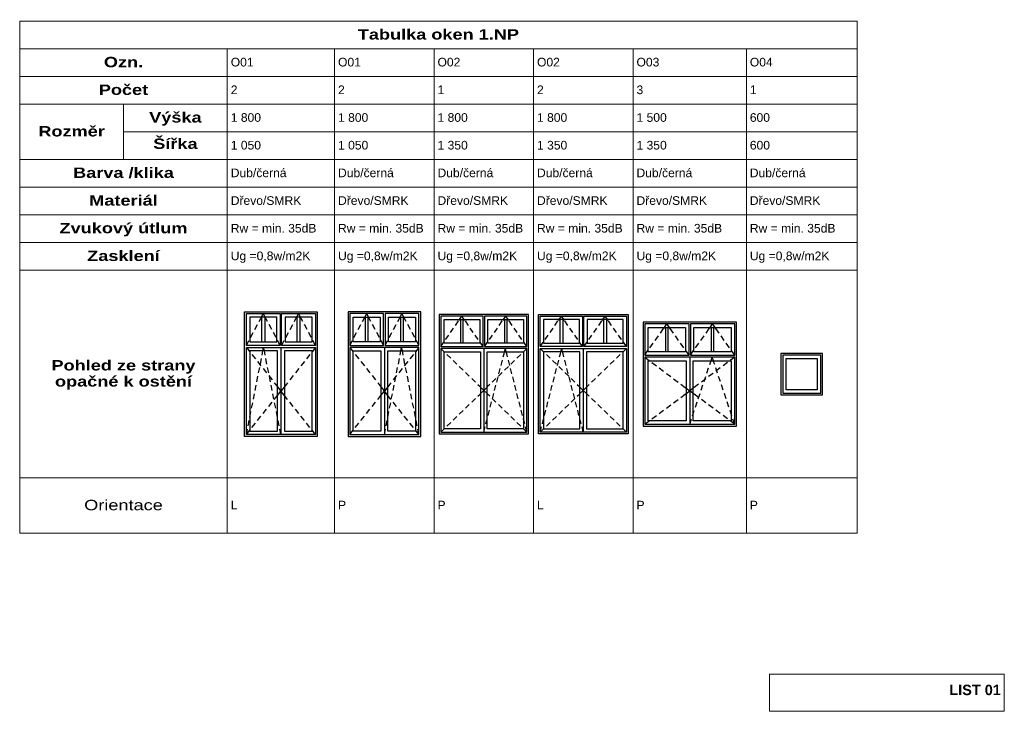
# Paper-space layout 'x TABULKA oken 1.NP' of a CAD drawing. Header units: millimetres. Extents: x 9 to 294, y 4 to 204.
import ezdxf
from ezdxf.xclip import XClip

# ---------------------------------------------------------------- set-up
doc = ezdxf.new("R2010")
doc.units = ezdxf.units.MM
doc.header["$MEASUREMENT"] = 0
doc.header["$XCLIPFRAME"] = 0
for name, color, linetype in [('1_POHLED ZÁPADNÍ_1_0', 7, 'Continuous'), ('Interiér - schodiště', 7, 'Continuous'), ('TZB - kanalizace', 7, 'Continuous')]:
    doc.layers.add(name, color=color, linetype=linetype)
doc.styles.add('GENEROVANÝ_STYL_1', font='txt')
doc.styles.add('GENEROVANÝ_STYL_2', font='txt')

# ---------------------------------------------------------------- blocks, each defined once
blk = doc.blocks.new('Kresba_1_1', base_point=(9.03, 203.71))
at = {"layer": '1_POHLED ZÁPADNÍ_1_0', "color": 7, "linetype": 'Continuous', "lineweight": 13}
for p, q in [((9.03, 203.71), (251.03, 203.71)), ((9.03, 195.71), (9.03, 203.71)), ((251.03, 195.71), (251.03, 203.71)), ((9.03, 195.71), (251.03, 195.71)), ((9.03, 187.71), (9.03, 195.71)), ((69.03, 187.71), (69.03, 195.71)), ((100.03, 187.71), (100.03, 195.71)), ((128.78, 187.71), (128.78, 195.71)), ((157.53, 187.71), (157.53, 195.71)), ((186.28, 187.71), (186.28, 195.71)), ((219.03, 187.71), (219.03, 195.71)), ((251.03, 187.71), (251.03, 195.71)), ((9.03, 187.71), (69.03, 187.71)), ((9.03, 179.71), (9.03, 187.71)), ((69.03, 187.71), (100.03, 187.71)), ((69.03, 179.71), (69.03, 187.71)), ((100.03, 187.71), (128.78, 187.71)), ((100.03, 179.71), (100.03, 187.71)), ((128.78, 187.71), (157.53, 187.71)), ((128.78, 179.71), (128.78, 187.71)), ((157.53, 187.71), (186.28, 187.71)), ((157.53, 179.71), (157.53, 187.71)), ((186.28, 187.71), (219.03, 187.71)), ((186.28, 179.71), (186.28, 187.71)), ((219.03, 187.71), (251.03, 187.71)), ((219.03, 179.71), (219.03, 187.71)), ((251.03, 179.71), (251.03, 187.71)), ((9.03, 179.71), (69.03, 179.71)), ((9.03, 163.71), (9.03, 179.71)), ((39.03, 163.71), (39.03, 179.71)), ((69.03, 179.71), (100.03, 179.71)), ((69.03, 171.71), (69.03, 179.71)), ((100.03, 179.71), (128.78, 179.71)), ((100.03, 171.71), (100.03, 179.71)), ((128.78, 179.71), (157.53, 179.71)), ((128.78, 171.71), (128.78, 179.71)), ((157.53, 179.71), (186.28, 179.71)), ((157.53, 171.71), (157.53, 179.71)), ((186.28, 179.71), (219.03, 179.71)), ((186.28, 171.71), (186.28, 179.71)), ((219.03, 179.71), (251.03, 179.71)), ((219.03, 171.71), (219.03, 179.71)), ((251.03, 171.71), (251.03, 179.71)), ((39.03, 171.71), (69.03, 171.71)), ((69.03, 171.71), (100.03, 171.71)), ((69.03, 163.71), (69.03, 171.71)), ((100.03, 171.71), (128.78, 171.71)), ((100.03, 163.71), (100.03, 171.71)), ((128.78, 171.71), (157.53, 171.71)), ((128.78, 163.71), (128.78, 171.71)), ((157.53, 171.71), (186.28, 171.71)), ((157.53, 163.71), (157.53, 171.71)), ((186.28, 171.71), (219.03, 171.71)), ((186.28, 163.71), (186.28, 171.71)), ((219.03, 171.71), (251.03, 171.71)), ((219.03, 163.71), (219.03, 171.71)), ((251.03, 163.71), (251.03, 171.71)), ((9.03, 163.71), (69.03, 163.71)), ((9.03, 155.71), (9.03, 163.71)), ((69.03, 163.71), (100.03, 163.71)), ((69.03, 155.71), (69.03, 163.71)), ((100.03, 163.71), (128.78, 163.71)), ((100.03, 155.71), (100.03, 163.71)), ((128.78, 163.71), (157.53, 163.71)), ((128.78, 155.71), (128.78, 163.71)), ((157.53, 163.71), (186.28, 163.71)), ((157.53, 155.71), (157.53, 163.71)), ((186.28, 163.71), (219.03, 163.71)), ((186.28, 155.71), (186.28, 163.71)), ((219.03, 163.71), (251.03, 163.71)), ((219.03, 155.71), (219.03, 163.71)), ((251.03, 155.71), (251.03, 163.71)), ((9.03, 155.71), (69.03, 155.71)), ((9.03, 147.71), (9.03, 155.71)), ((69.03, 155.71), (100.03, 155.71)), ((69.03, 147.71), (69.03, 155.71)), ((100.03, 155.71), (128.78, 155.71)), ((100.03, 147.71), (100.03, 155.71)), ((128.78, 155.71), (157.53, 155.71)), ((128.78, 147.71), (128.78, 155.71)), ((157.53, 155.71), (186.28, 155.71)), ((157.53, 147.71), (157.53, 155.71)), ((186.28, 155.71), (219.03, 155.71)), ((186.28, 147.71), (186.28, 155.71)), ((219.03, 155.71), (251.03, 155.71)), ((219.03, 147.71), (219.03, 155.71)), ((251.03, 147.71), (251.03, 155.71)), ((9.03, 147.71), (69.03, 147.71)), ((9.03, 139.71), (9.03, 147.71)), ((69.03, 147.71), (100.03, 147.71)), ((69.03, 139.71), (69.03, 147.71)), ((100.03, 147.71), (128.78, 147.71)), ((100.03, 139.71), (100.03, 147.71)), ((128.78, 147.71), (157.53, 147.71)), ((128.78, 139.71), (128.78, 147.71)), ((157.53, 147.71), (186.28, 147.71)), ((157.53, 139.71), (157.53, 147.71)), ((186.28, 147.71), (219.03, 147.71)), ((186.28, 139.71), (186.28, 147.71)), ((219.03, 147.71), (251.03, 147.71)), ((219.03, 139.71), (219.03, 147.71)), ((251.03, 139.71), (251.03, 147.71)), ((9.03, 139.71), (69.03, 139.71)), ((9.03, 131.71), (9.03, 139.71)), ((69.03, 139.71), (100.03, 139.71)), ((69.03, 131.71), (69.03, 139.71)), ((100.03, 139.71), (128.78, 139.71)), ((100.03, 131.71), (100.03, 139.71)), ((128.78, 139.71), (157.53, 139.71)), ((128.78, 131.71), (128.78, 139.71)), ((157.53, 139.71), (186.28, 139.71)), ((157.53, 131.71), (157.53, 139.71)), ((186.28, 139.71), (219.03, 139.71)), ((186.28, 131.71), (186.28, 139.71)), ((219.03, 139.71), (251.03, 139.71)), ((219.03, 131.71), (219.03, 139.71)), ((251.03, 131.71), (251.03, 139.71)), ((9.03, 131.71), (69.03, 131.71)), ((9.03, 71.71), (9.03, 131.71)), ((69.03, 131.71), (100.03, 131.71)), ((69.03, 71.71), (69.03, 131.71)), ((100.03, 131.71), (128.78, 131.71)), ((100.03, 71.71), (100.03, 131.71)), ((128.78, 131.71), (157.53, 131.71)), ((128.78, 71.71), (128.78, 131.71)), ((157.53, 131.71), (186.28, 131.71)), ((157.53, 71.71), (157.53, 131.71)), ((186.28, 131.71), (219.03, 131.71)), ((186.28, 71.71), (186.28, 131.71)), ((219.03, 131.71), (251.03, 131.71)), ((219.03, 71.71), (219.03, 131.71)), ((251.03, 71.71), (251.03, 131.71)), ((9.03, 71.71), (69.03, 71.71)), ((9.03, 55.71), (9.03, 71.71)), ((69.03, 71.71), (100.03, 71.71)), ((69.03, 55.71), (69.03, 71.71)), ((100.03, 71.71), (128.78, 71.71)), ((100.03, 55.71), (100.03, 71.71)), ((128.78, 71.71), (157.53, 71.71)), ((128.78, 55.71), (128.78, 71.71)), ((157.53, 71.71), (186.28, 71.71)), ((157.53, 55.71), (157.53, 71.71)), ((186.28, 71.71), (219.03, 71.71)), ((186.28, 55.71), (186.28, 71.71)), ((219.03, 71.71), (251.03, 71.71)), ((219.03, 55.71), (219.03, 71.71)), ((251.03, 55.71), (251.03, 71.71)), ((9.03, 55.71), (69.03, 55.71)), ((69.03, 55.71), (100.03, 55.71)), ((100.03, 55.71), (128.78, 55.71)), ((128.78, 55.71), (157.53, 55.71)), ((157.53, 55.71), (186.28, 55.71)), ((186.28, 55.71), (219.03, 55.71)), ((219.03, 55.71), (251.03, 55.71))]:
    blk.add_line(p, q, dxfattribs=at)
at = {"layer": '1_POHLED ZÁPADNÍ_1_0', "color": 1, "linetype": 'Continuous', "lineweight": 25}
for p, q in [((74.03, 83.71), (74.03, 119.71)), ((74.03, 119.71), (95.03, 119.71)), ((95.03, 119.71), (95.03, 83.71)), ((103.91, 119.71), (103.91, 83.71)), ((124.91, 119.71), (103.91, 119.71)), ((124.91, 83.71), (124.91, 119.71)), ((74.53, 110.01), (74.53, 119.21)), ((74.53, 119.21), (84.33, 119.21)), ((75.53, 118.21), (75.53, 111.01)), ((83.33, 118.21), (75.53, 118.21)), ((78.2, 116.9), (78.68, 117.8)), ((78.68, 117.8), (78.9, 118.21)), ((78.9, 118.21), (79.43, 119.21)), ((79.03, 111.01), (79.03, 118.21)), ((79.97, 118.21), (79.43, 119.21)), ((79.83, 118.21), (79.83, 111.01)), ((80.19, 117.8), (79.97, 118.21)), ((80.67, 116.9), (80.19, 117.8)), ((83.33, 111.01), (83.33, 118.21)), ((84.33, 119.21), (84.33, 110.01)), ((84.73, 110.01), (84.73, 119.21)), ((84.73, 119.21), (94.53, 119.21)), ((85.73, 118.21), (85.73, 111.01)), ((93.53, 118.21), (85.73, 118.21)), ((88.4, 116.9), (88.88, 117.8)), ((88.88, 117.8), (89.1, 118.21)), ((89.1, 118.21), (89.63, 119.21)), ((89.23, 111.01), (89.23, 118.21)), ((90.17, 118.21), (89.63, 119.21)), ((90.03, 118.21), (90.03, 111.01)), ((90.39, 117.8), (90.17, 118.21)), ((90.87, 116.9), (90.39, 117.8)), ((93.53, 111.01), (93.53, 118.21)), ((94.53, 119.21), (94.53, 110.01)), ((104.41, 119.21), (104.41, 110.01)), ((114.21, 119.21), (104.41, 119.21)), ((105.41, 111.01), (105.41, 118.21)), ((105.41, 118.21), (113.21, 118.21)), ((108.07, 116.9), (108.56, 117.8)), ((108.56, 117.8), (108.78, 118.21)), ((108.78, 118.21), (109.31, 119.21)), ((108.91, 118.21), (108.91, 111.01)), ((109.84, 118.21), (109.31, 119.21)), ((109.71, 111.01), (109.71, 118.21)), ((110.06, 117.8), (109.84, 118.21)), ((110.54, 116.9), (110.06, 117.8)), ((113.21, 118.21), (113.21, 111.01)), ((114.21, 110.01), (114.21, 119.21)), ((114.61, 119.21), (114.61, 110.01)), ((124.41, 119.21), (114.61, 119.21)), ((115.61, 111.01), (115.61, 118.21)), ((115.61, 118.21), (123.41, 118.21)), ((118.27, 116.9), (118.76, 117.8)), ((118.76, 117.8), (118.98, 118.21)), ((118.98, 118.21), (119.51, 119.21)), ((119.11, 118.21), (119.11, 111.01)), ((120.04, 118.21), (119.51, 119.21)), ((119.91, 111.01), (119.91, 118.21)), ((120.26, 117.8), (120.04, 118.21)), ((120.74, 116.9), (120.26, 117.8)), ((123.41, 118.21), (123.41, 111.01)), ((124.41, 110.01), (124.41, 119.21)), ((130.22, 118.96), (130.22, 84.46)), ((156.1, 118.96), (130.22, 118.96)), ((130.7, 118.48), (130.7, 109.67)), ((142.97, 118.48), (130.7, 118.48)), ((131.66, 110.63), (131.66, 117.53)), ((131.66, 117.53), (142.01, 117.53)), ((134.97, 115.8), (135.84, 117.06)), ((135.96, 117.23), (136.17, 117.53)), ((136.17, 117.53), (136.83, 118.48)), ((136.45, 117.53), (136.45, 110.63)), ((137.5, 117.53), (136.83, 118.48)), ((137.22, 110.63), (137.22, 117.53)), ((137.71, 117.23), (137.5, 117.53)), ((138.7, 115.8), (137.82, 117.06)), ((142.01, 117.53), (142.01, 110.63)), ((142.97, 109.67), (142.97, 118.48)), ((143.35, 118.48), (143.35, 109.67)), ((155.62, 118.48), (143.35, 118.48)), ((144.31, 110.63), (144.31, 117.53)), ((144.31, 117.53), (154.66, 117.53)), ((147.62, 115.8), (148.49, 117.06)), ((148.61, 117.23), (148.82, 117.53)), ((148.82, 117.53), (149.48, 118.48)), ((149.1, 117.53), (149.1, 110.63)), ((150.15, 117.53), (149.48, 118.48)), ((149.87, 110.63), (149.87, 117.53)), ((150.36, 117.23), (150.15, 117.53)), ((151.35, 115.8), (150.47, 117.06)), ((154.66, 117.53), (154.66, 110.63)), ((155.62, 109.67), (155.62, 118.48)), ((156.1, 84.46), (156.1, 118.96)), ((158.97, 84.46), (158.97, 118.96)), ((158.97, 118.96), (184.85, 118.96)), ((159.45, 109.67), (159.45, 118.48)), ((159.45, 118.48), (171.72, 118.48)), ((160.41, 117.53), (160.41, 110.63)), ((170.76, 117.53), (160.41, 117.53)), ((163.72, 115.8), (164.59, 117.06)), ((164.71, 117.23), (164.92, 117.53)), ((164.92, 117.53), (165.58, 118.48)), ((165.2, 110.63), (165.2, 117.53)), ((166.25, 117.53), (165.58, 118.48)), ((165.97, 117.53), (165.97, 110.63)), ((166.46, 117.23), (166.25, 117.53)), ((167.45, 115.8), (166.57, 117.06)), ((170.76, 110.63), (170.76, 117.53)), ((171.72, 118.48), (171.72, 109.67)), ((172.1, 109.67), (172.1, 118.48)), ((172.1, 118.48), (184.37, 118.48)), ((173.06, 117.53), (173.06, 110.63)), ((183.41, 117.53), (173.06, 117.53)), ((176.37, 115.8), (177.24, 117.06)), ((177.36, 117.23), (177.57, 117.53)), ((177.57, 117.53), (178.23, 118.48)), ((177.85, 110.63), (177.85, 117.53)), ((178.9, 117.53), (178.23, 118.48)), ((178.62, 117.53), (178.62, 110.63)), ((179.11, 117.23), (178.9, 117.53)), ((180.1, 115.8), (179.22, 117.06)), ((183.41, 110.63), (183.41, 117.53)), ((184.37, 118.48), (184.37, 109.67)), ((184.85, 118.96), (184.85, 84.46)), ((189.16, 116.71), (189.16, 86.71)), ((216.16, 116.71), (189.16, 116.71)), ((216.16, 86.71), (216.16, 116.71)), ((76.98, 114.6), (77.73, 116.02)), ((81.89, 114.6), (81.14, 116.02)), ((87.18, 114.6), (87.93, 116.02)), ((92.09, 114.6), (91.34, 116.02)), ((106.85, 114.6), (107.6, 116.02)), ((111.76, 114.6), (111.01, 116.02)), ((117.05, 114.6), (117.8, 116.02)), ((121.96, 114.6), (121.21, 116.02)), ((133.55, 113.76), (134.42, 115.02)), ((140.12, 113.76), (139.25, 115.02)), ((146.2, 113.76), (147.07, 115.02)), ((152.77, 113.76), (151.9, 115.02)), ((162.3, 113.76), (163.17, 115.02)), ((168.87, 113.76), (168, 115.02)), ((174.95, 113.76), (175.82, 115.02)), ((181.52, 113.76), (180.65, 115.02)), ((189.66, 116.21), (189.66, 107.18)), ((202.46, 116.21), (189.66, 116.21)), ((190.66, 108.18), (190.66, 115.21)), ((190.66, 115.21), (201.46, 115.21)), ((194.17, 113.55), (195.09, 114.85)), ((195.13, 114.91), (195.35, 115.21)), ((195.35, 115.21), (196.06, 116.21)), ((195.66, 115.21), (195.66, 108.18)), ((196.77, 115.21), (196.06, 116.21)), ((196.46, 108.18), (196.46, 115.21)), ((196.98, 114.91), (196.77, 115.21)), ((197.95, 113.55), (197.02, 114.85)), ((201.46, 115.21), (201.46, 108.18)), ((202.46, 107.18), (202.46, 116.21)), ((202.86, 116.21), (202.86, 107.18)), ((215.66, 116.21), (202.86, 116.21)), ((203.86, 108.18), (203.86, 115.21)), ((203.86, 115.21), (214.66, 115.21)), ((207.37, 113.55), (208.29, 114.85)), ((208.33, 114.91), (208.55, 115.21)), ((208.55, 115.21), (209.26, 116.21)), ((208.86, 115.21), (208.86, 108.18)), ((209.97, 115.21), (209.26, 116.21)), ((209.66, 108.18), (209.66, 115.21)), ((210.18, 114.91), (209.97, 115.21)), ((211.15, 113.55), (210.22, 114.85)), ((214.66, 115.21), (214.66, 108.18)), ((215.66, 107.18), (215.66, 116.21)), ((74.53, 110.01), (75.29, 111.43)), ((75.53, 111.01), (83.33, 111.01)), ((75.76, 112.31), (76.51, 113.72)), ((83.11, 112.31), (82.36, 113.72)), ((84.33, 110.01), (83.58, 111.43)), ((84.73, 110.01), (85.49, 111.43)), ((85.73, 111.01), (93.53, 111.01)), ((85.96, 112.31), (86.71, 113.72)), ((93.31, 112.31), (92.56, 113.72)), ((94.53, 110.01), (93.78, 111.43)), ((104.41, 110.01), (105.16, 111.43)), ((113.21, 111.01), (105.41, 111.01)), ((105.63, 112.31), (106.38, 113.72)), ((112.99, 112.31), (112.23, 113.72)), ((114.21, 110.01), (113.46, 111.43)), ((114.61, 110.01), (115.36, 111.43)), ((123.41, 111.01), (115.61, 111.01)), ((115.83, 112.31), (116.58, 113.72)), ((123.19, 112.31), (122.43, 113.72)), ((124.41, 110.01), (123.66, 111.43)), ((132.12, 111.71), (133, 112.97)), ((141.54, 111.71), (140.67, 112.97)), ((144.77, 111.71), (145.65, 112.97)), ((154.19, 111.71), (153.32, 112.97)), ((160.87, 111.71), (161.75, 112.97)), ((170.29, 111.71), (169.42, 112.97)), ((173.52, 111.71), (174.4, 112.97)), ((182.94, 111.71), (182.07, 112.97)), ((192.67, 111.43), (193.59, 112.73)), ((199.45, 111.43), (198.53, 112.73)), ((205.87, 111.43), (206.79, 112.73)), ((212.65, 111.43), (211.73, 112.73)), ((84.33, 110.01), (74.53, 110.01)), ((74.53, 84.21), (74.53, 109.41)), ((74.53, 109.41), (84.53, 109.41)), ((74.53, 109.41), (75.53, 108.16)), ((75.53, 108.41), (75.53, 85.21)), ((83.53, 108.41), (75.53, 108.41)), ((79.22, 107.84), (79.33, 108.41)), ((79.33, 108.41), (79.53, 109.41)), ((79.73, 108.41), (79.53, 109.41)), ((79.84, 107.84), (79.73, 108.41)), ((83.53, 85.21), (83.53, 108.41)), ((84.53, 109.41), (84.53, 84.21)), ((84.53, 109.41), (94.53, 109.41)), ((94.53, 110.01), (84.73, 110.01)), ((85.53, 108.41), (85.53, 85.21)), ((93.53, 108.41), (85.53, 108.41)), ((93.53, 85.21), (93.53, 108.41)), ((94.53, 109.41), (93.54, 108.16)), ((94.53, 109.41), (94.53, 84.21)), ((104.41, 110.01), (114.21, 110.01)), ((104.41, 109.41), (104.41, 84.21)), ((114.41, 109.41), (104.41, 109.41)), ((104.41, 109.41), (105.4, 108.16)), ((105.41, 85.21), (105.41, 108.41)), ((105.41, 108.41), (113.41, 108.41)), ((113.41, 108.41), (113.41, 85.21)), ((114.41, 109.41), (114.41, 84.21)), ((124.41, 109.41), (114.41, 109.41)), ((114.61, 110.01), (124.41, 110.01)), ((115.41, 85.21), (115.41, 108.41)), ((115.41, 108.41), (123.41, 108.41)), ((119.1, 107.84), (119.21, 108.41)), ((119.21, 108.41), (119.41, 109.41)), ((119.61, 108.41), (119.41, 109.41)), ((119.72, 107.84), (119.61, 108.41)), ((124.41, 109.41), (123.41, 108.16)), ((123.41, 108.41), (123.41, 85.21)), ((124.41, 84.21), (124.41, 109.41)), ((130.7, 109.67), (131.58, 110.93)), ((130.7, 109.67), (142.97, 109.67)), ((130.7, 109.09), (130.7, 84.94)), ((143.16, 109.09), (130.7, 109.09)), ((130.7, 109.09), (131.69, 108.13)), ((142.01, 110.63), (131.66, 110.63)), ((131.66, 85.9), (131.66, 108.13)), ((131.66, 108.13), (142.2, 108.13)), ((131.69, 108.13), (131.8, 108.03)), ((142.97, 109.67), (142.09, 110.93)), ((142.2, 108.13), (142.2, 85.9)), ((143.16, 109.09), (143.16, 84.94)), ((155.62, 109.09), (143.16, 109.09)), ((143.35, 109.67), (144.23, 110.93)), ((143.35, 109.67), (155.62, 109.67)), ((144.12, 85.9), (144.12, 108.13)), ((144.12, 108.13), (154.66, 108.13)), ((154.66, 110.63), (144.31, 110.63)), ((149, 107.61), (149.14, 108.13)), ((149.14, 108.13), (149.39, 109.09)), ((149.63, 108.13), (149.39, 109.09)), ((149.77, 107.61), (149.63, 108.13)), ((154.63, 108.13), (154.52, 108.03)), ((155.62, 109.09), (154.63, 108.13)), ((154.66, 108.13), (154.66, 85.9)), ((155.62, 109.67), (154.74, 110.93)), ((155.62, 84.94), (155.62, 109.09)), ((159.45, 109.67), (160.33, 110.93)), ((171.72, 109.67), (159.45, 109.67)), ((159.45, 84.94), (159.45, 109.09)), ((159.45, 109.09), (171.91, 109.09)), ((159.45, 109.09), (160.44, 108.13)), ((160.41, 110.63), (170.76, 110.63)), ((160.41, 108.13), (160.41, 85.9)), ((170.95, 108.13), (160.41, 108.13)), ((160.44, 108.13), (160.55, 108.03)), ((165.3, 107.61), (165.43, 108.13)), ((165.43, 108.13), (165.68, 109.09)), ((165.93, 108.13), (165.68, 109.09)), ((166.06, 107.61), (165.93, 108.13)), ((171.72, 109.67), (170.84, 110.93)), ((170.95, 85.9), (170.95, 108.13)), ((171.91, 109.09), (171.91, 84.94)), ((171.91, 109.09), (184.37, 109.09)), ((172.1, 109.67), (172.98, 110.93)), ((184.37, 109.67), (172.1, 109.67)), ((172.87, 108.13), (172.87, 85.9)), ((183.41, 108.13), (172.87, 108.13)), ((173.06, 110.63), (183.41, 110.63)), ((183.38, 108.13), (183.27, 108.03)), ((184.37, 109.09), (183.38, 108.13)), ((183.41, 85.9), (183.41, 108.13)), ((184.37, 109.67), (183.49, 110.93)), ((184.37, 109.09), (184.37, 84.94)), ((189.66, 107.18), (190.58, 108.49)), ((201.46, 108.18), (190.66, 108.18)), ((191.16, 109.31), (192.09, 110.61)), ((200.95, 109.31), (200.03, 110.61)), ((202.46, 107.18), (201.53, 108.49)), ((202.86, 107.18), (203.78, 108.49)), ((214.66, 108.18), (203.86, 108.18)), ((204.36, 109.31), (205.29, 110.61)), ((214.15, 109.31), (213.23, 110.61)), ((215.66, 107.18), (214.73, 108.49)), ((76.15, 107.38), (77.14, 106.12)), ((77.77, 105.34), (78.76, 104.09)), ((78.58, 104.62), (78.89, 106.19)), ((79.09, 107.17), (79.22, 107.84)), ((79.98, 107.17), (79.84, 107.84)), ((80.49, 104.62), (80.17, 106.19)), ((91.3, 105.34), (90.31, 104.09)), ((92.92, 107.38), (91.92, 106.12)), ((106.02, 107.38), (107.02, 106.12)), ((107.64, 105.34), (108.64, 104.09)), ((118.46, 104.62), (118.77, 106.19)), ((118.96, 107.17), (119.1, 107.84)), ((119.85, 107.17), (119.72, 107.84)), ((120.36, 104.62), (120.05, 106.19)), ((121.18, 105.34), (120.18, 104.09)), ((122.79, 107.38), (121.8, 106.12)), ((132.49, 107.36), (133.59, 106.29)), ((134.28, 105.62), (135.38, 104.56)), ((148.14, 104.24), (148.52, 105.73)), ((148.76, 106.66), (149, 107.61)), ((150.02, 106.66), (149.77, 107.61)), ((150.64, 104.24), (150.25, 105.73)), ((152.04, 105.62), (150.94, 104.56)), ((153.83, 107.36), (152.73, 106.29)), ((161.24, 107.36), (162.34, 106.29)), ((163.03, 105.62), (164.13, 104.56)), ((164.43, 104.24), (164.81, 105.73)), ((165.05, 106.66), (165.3, 107.61)), ((166.31, 106.66), (166.06, 107.61)), ((166.93, 104.24), (166.55, 105.73)), ((180.79, 105.62), (179.69, 104.56)), ((182.58, 107.36), (181.48, 106.29)), ((189.66, 107.18), (202.46, 107.18)), ((189.66, 106.58), (190.94, 105.63)), ((189.66, 106.58), (189.66, 87.21)), ((202.66, 106.58), (189.66, 106.58)), ((190.66, 88.21), (190.66, 105.58)), ((190.66, 105.58), (201.66, 105.58)), ((201.66, 105.58), (201.66, 88.21)), ((202.66, 106.58), (202.66, 87.21)), ((215.66, 106.58), (202.66, 106.58)), ((202.86, 107.18), (215.66, 107.18)), ((203.66, 88.21), (203.66, 105.58)), ((203.66, 105.58), (214.66, 105.58)), ((208.65, 105.07), (208.82, 105.58)), ((208.82, 105.58), (209.16, 106.58)), ((209.49, 105.58), (209.16, 106.58)), ((209.67, 105.07), (209.49, 105.58)), ((215.66, 106.58), (214.38, 105.63)), ((214.66, 105.58), (214.66, 88.21)), ((215.66, 87.21), (215.66, 106.58)), ((241.03, 107.71), (229.03, 107.71)), ((229.03, 107.71), (229.03, 106.71)), ((229.03, 106.71), (229.03, 96.71)), ((229.53, 107.21), (229.53, 106.21)), ((240.53, 107.21), (229.53, 107.21)), ((229.53, 106.21), (229.53, 97.21)), ((230.53, 97.21), (230.53, 106.21)), ((230.53, 106.21), (239.53, 106.21)), ((239.53, 106.21), (239.53, 97.21)), ((240.53, 106.21), (240.53, 107.21)), ((240.53, 97.21), (240.53, 106.21)), ((241.03, 106.71), (241.03, 107.71)), ((241.03, 96.71), (241.03, 106.71)), ((78.08, 102.07), (78.39, 103.64)), ((79.38, 103.3), (80.38, 102.05)), ((80.99, 102.07), (80.68, 103.64)), ((89.68, 103.3), (88.69, 102.05)), ((109.26, 103.3), (110.25, 102.05)), ((117.95, 102.07), (118.26, 103.64)), ((119.56, 103.3), (118.56, 102.05)), ((120.87, 102.07), (120.55, 103.64)), ((136.07, 103.89), (137.17, 102.82)), ((147.51, 101.83), (147.9, 103.32)), ((150.25, 103.89), (149.15, 102.82)), ((151.26, 101.83), (150.88, 103.32)), ((163.81, 101.83), (164.19, 103.32)), ((164.82, 103.89), (165.92, 102.82)), ((167.55, 101.83), (167.17, 103.32)), ((179, 103.89), (177.9, 102.82)), ((191.74, 105.03), (193.03, 104.08)), ((193.83, 103.48), (195.11, 102.52)), ((207.62, 102), (208.13, 103.52)), ((208.45, 104.47), (208.65, 105.07)), ((209.87, 104.47), (209.67, 105.07)), ((210.7, 102), (210.19, 103.52)), ((211.49, 103.48), (210.21, 102.52)), ((213.57, 105.03), (212.29, 104.08)), ((77.57, 99.52), (77.88, 101.09)), ((81, 101.27), (81.99, 100.01)), ((81.5, 99.52), (81.19, 101.09)), ((88.07, 101.27), (87.07, 100.01)), ((110.87, 101.27), (111.87, 100.01)), ((117.94, 101.27), (116.95, 100.01)), ((117.44, 99.52), (117.76, 101.09)), ((121.37, 99.52), (121.06, 101.09)), ((137.86, 102.16), (138.96, 101.09)), ((139.65, 100.42), (140.75, 99.36)), ((146.67, 100.42), (145.57, 99.36)), ((146.89, 99.42), (147.28, 100.9)), ((148.46, 102.16), (147.36, 101.09)), ((151.88, 99.42), (151.5, 100.9)), ((163.18, 99.42), (163.57, 100.9)), ((166.61, 102.16), (167.71, 101.09)), ((168.17, 99.42), (167.79, 100.9)), ((168.4, 100.42), (169.5, 99.36)), ((175.42, 100.42), (174.32, 99.36)), ((177.21, 102.16), (176.11, 101.09)), ((195.91, 101.92), (197.2, 100.97)), ((198, 100.37), (199.28, 99.42)), ((207.32, 100.37), (206.04, 99.42)), ((206.79, 99.54), (207.3, 101.06)), ((209.4, 101.92), (208.12, 100.97)), ((211.52, 99.54), (211.01, 101.06)), ((77.06, 96.97), (77.37, 98.53)), ((82, 96.97), (81.69, 98.53)), ((82.61, 99.23), (83.53, 98.07)), ((83.53, 98.07), (83.54, 98.07)), ((83.54, 98.07), (84.53, 96.81)), ((83.54, 95.56), (84.53, 96.81)), ((85.53, 98.07), (84.53, 96.81)), ((85.53, 95.56), (84.53, 96.81)), ((86.45, 99.23), (85.53, 98.07)), ((85.53, 98.07), (85.53, 98.07)), ((112.49, 99.23), (113.41, 98.07)), ((113.41, 98.07), (113.41, 98.07)), ((113.41, 98.07), (114.41, 96.81)), ((113.41, 95.56), (114.41, 96.81)), ((115.4, 98.07), (114.41, 96.81)), ((115.4, 95.56), (114.41, 96.81)), ((115.41, 98.07), (115.4, 98.07)), ((116.33, 99.23), (115.41, 98.07)), ((116.94, 96.97), (117.25, 98.53)), ((121.88, 96.97), (121.57, 98.53)), ((141.43, 98.69), (142.06, 98.09)), ((142.06, 98.09), (142.2, 97.95)), ((142.2, 97.95), (143.16, 97.02)), ((142.2, 96.09), (143.16, 97.02)), ((144.12, 97.95), (143.16, 97.02)), ((144.12, 96.09), (143.16, 97.02)), ((144.26, 98.09), (144.12, 97.95)), ((144.88, 98.69), (144.26, 98.09)), ((146.27, 97.01), (146.65, 98.49)), ((152.5, 97.01), (152.12, 98.49)), ((162.56, 97.01), (162.94, 98.49)), ((168.8, 97.01), (168.41, 98.49)), ((170.18, 98.69), (170.81, 98.09)), ((170.81, 98.09), (170.95, 97.95)), ((170.95, 97.95), (171.91, 97.02)), ((170.95, 96.09), (171.91, 97.02)), ((172.87, 97.95), (171.91, 97.02)), ((172.87, 96.09), (171.91, 97.02)), ((173.01, 98.09), (172.87, 97.95)), ((173.63, 98.69), (173.01, 98.09)), ((200.08, 98.82), (201.37, 97.86)), ((201.38, 97.86), (201.66, 97.64)), ((201.66, 97.64), (202.66, 96.9)), ((201.66, 96.15), (202.66, 96.9)), ((203.66, 97.64), (202.66, 96.9)), ((203.66, 96.15), (202.66, 96.9)), ((203.94, 97.86), (203.66, 97.64)), ((205.23, 98.82), (203.95, 97.86)), ((205.97, 97.07), (206.48, 98.59)), ((212.35, 97.07), (211.84, 98.59)), ((229.53, 97.21), (229.53, 96.21)), ((239.53, 97.21), (230.53, 97.21)), ((240.53, 96.21), (240.53, 97.21)), ((76.56, 94.42), (76.87, 95.98)), ((82.51, 94.42), (82.2, 95.98)), ((82.61, 94.4), (83.53, 95.55)), ((83.53, 95.55), (83.54, 95.56)), ((85.53, 95.55), (85.53, 95.56)), ((86.45, 94.4), (85.53, 95.55)), ((112.49, 94.4), (113.41, 95.55)), ((113.41, 95.55), (113.41, 95.56)), ((115.41, 95.55), (115.4, 95.56)), ((116.33, 94.4), (115.41, 95.55)), ((116.43, 94.42), (116.74, 95.98)), ((122.38, 94.42), (122.07, 95.98)), ((139.65, 93.61), (140.75, 94.68)), ((141.43, 95.35), (142.06, 95.95)), ((142.06, 95.95), (142.2, 96.09)), ((144.26, 95.95), (144.12, 96.09)), ((144.88, 95.35), (144.26, 95.95)), ((146.67, 93.61), (145.57, 94.68)), ((145.65, 94.59), (146.03, 96.08)), ((153.13, 94.59), (152.74, 96.08)), ((161.94, 94.59), (162.32, 96.08)), ((168.4, 93.61), (169.5, 94.68)), ((169.42, 94.59), (169.04, 96.08)), ((170.18, 95.35), (170.81, 95.95)), ((170.81, 95.95), (170.95, 96.09)), ((173.01, 95.95), (172.87, 96.09)), ((173.63, 95.35), (173.01, 95.95)), ((175.42, 93.61), (174.32, 94.68)), ((198, 93.43), (199.28, 94.38)), ((200.08, 94.98), (201.37, 95.94)), ((201.38, 95.94), (201.66, 96.15)), ((203.94, 95.94), (203.66, 96.15)), ((205.23, 94.98), (203.95, 95.94)), ((205.14, 94.61), (205.65, 96.13)), ((207.32, 93.43), (206.04, 94.38)), ((213.18, 94.61), (212.67, 96.13)), ((229.03, 96.71), (229.03, 95.71)), ((229.03, 95.71), (241.03, 95.71)), ((229.53, 96.21), (240.53, 96.21)), ((241.03, 95.71), (241.03, 96.71)), ((76.05, 91.86), (76.36, 93.43)), ((79.38, 90.32), (80.38, 91.58)), ((81, 92.36), (81.99, 93.61)), ((83.02, 91.86), (82.7, 93.43)), ((88.07, 92.36), (87.07, 93.61)), ((89.68, 90.32), (88.69, 91.58)), ((109.26, 90.32), (110.25, 91.58)), ((110.87, 92.36), (111.87, 93.61)), ((115.93, 91.86), (116.24, 93.43)), ((117.94, 92.36), (116.95, 93.61)), ((119.56, 90.32), (118.56, 91.58)), ((122.89, 91.86), (122.58, 93.43)), ((136.07, 90.15), (137.17, 91.21)), ((137.86, 91.88), (138.96, 92.95)), ((144.4, 89.77), (144.79, 91.25)), ((145.03, 92.18), (145.41, 93.67)), ((148.46, 91.88), (147.36, 92.95)), ((150.25, 90.15), (149.15, 91.21)), ((153.75, 92.18), (153.37, 93.67)), ((154.37, 89.77), (153.99, 91.25)), ((160.69, 89.77), (161.08, 91.25)), ((161.32, 92.18), (161.7, 93.67)), ((164.82, 90.15), (165.92, 91.21)), ((166.61, 91.88), (167.71, 92.95)), ((170.04, 92.18), (169.66, 93.67)), ((170.66, 89.77), (170.28, 91.25)), ((177.21, 91.88), (176.11, 92.95)), ((179, 90.15), (177.9, 91.21)), ((193.83, 90.32), (195.11, 91.28)), ((195.91, 91.87), (197.2, 92.83)), ((203.66, 90.19), (203.99, 91.2)), ((204.31, 92.14), (204.82, 93.66)), ((209.4, 91.87), (208.12, 92.83)), ((211.49, 90.32), (210.21, 91.28)), ((214, 92.14), (213.49, 93.66)), ((214.66, 90.19), (214.32, 91.2)), ((75.04, 86.76), (75.35, 88.33)), ((75.55, 89.31), (75.86, 90.88)), ((77.77, 88.29), (78.76, 89.54)), ((83.52, 89.31), (83.21, 90.88)), ((84.03, 86.76), (83.72, 88.33)), ((91.3, 88.29), (90.31, 89.54)), ((107.64, 88.29), (108.64, 89.54)), ((114.91, 86.76), (115.23, 88.33)), ((115.42, 89.31), (115.73, 90.88)), ((121.18, 88.29), (120.18, 89.54)), ((123.4, 89.31), (123.08, 90.88)), ((123.9, 86.76), (123.59, 88.33)), ((134.28, 88.41), (135.38, 89.48)), ((143.78, 87.36), (144.12, 88.66)), ((144.12, 88.66), (144.16, 88.84)), ((152.04, 88.41), (150.94, 89.48)), ((154.66, 88.66), (154.61, 88.84)), ((154.99, 87.36), (154.66, 88.66)), ((160.07, 87.36), (160.41, 88.66)), ((160.41, 88.66), (160.46, 88.84)), ((163.03, 88.41), (164.13, 89.48)), ((170.95, 88.66), (170.9, 88.84)), ((171.29, 87.36), (170.95, 88.66)), ((180.79, 88.41), (179.69, 89.48)), ((201.66, 88.21), (190.66, 88.21)), ((191.74, 88.77), (193.03, 89.72)), ((202.66, 87.21), (203.17, 88.73)), ((203.49, 89.68), (203.66, 90.19)), ((214.66, 88.21), (203.66, 88.21)), ((213.57, 88.77), (212.29, 89.72)), ((214.83, 89.68), (214.66, 90.19)), ((215.66, 87.21), (215.15, 88.73)), ((74.53, 84.21), (74.84, 85.78)), ((74.53, 84.21), (75.53, 85.47)), ((76.15, 86.25), (77.14, 87.5)), ((84.53, 84.21), (84.22, 85.78)), ((92.92, 86.25), (91.92, 87.5)), ((94.53, 84.21), (93.54, 85.47)), ((104.41, 84.21), (105.4, 85.47)), ((106.02, 86.25), (107.02, 87.5)), ((114.41, 84.21), (114.72, 85.78)), ((122.79, 86.25), (121.8, 87.5)), ((124.41, 84.21), (123.41, 85.47)), ((124.41, 84.21), (124.1, 85.78)), ((130.7, 84.94), (131.69, 85.9)), ((142.2, 85.9), (131.66, 85.9)), ((131.69, 85.9), (131.8, 86.01)), ((132.49, 86.68), (133.59, 87.74)), ((143.16, 84.94), (143.54, 86.43)), ((154.66, 85.9), (144.12, 85.9)), ((153.83, 86.68), (152.73, 87.74)), ((154.63, 85.9), (154.52, 86.01)), ((155.62, 84.94), (154.63, 85.9)), ((155.62, 84.94), (155.23, 86.43)), ((159.45, 84.94), (159.83, 86.43)), ((159.45, 84.94), (160.44, 85.9)), ((160.41, 85.9), (170.95, 85.9)), ((160.44, 85.9), (160.55, 86.01)), ((161.24, 86.68), (162.34, 87.74)), ((171.91, 84.94), (171.53, 86.43)), ((172.87, 85.9), (183.41, 85.9)), ((182.58, 86.68), (181.48, 87.74)), ((183.38, 85.9), (183.27, 86.01)), ((184.37, 84.94), (183.38, 85.9)), ((189.16, 86.71), (216.16, 86.71)), ((189.66, 87.21), (190.94, 88.17)), ((189.66, 87.21), (202.66, 87.21)), ((202.66, 87.21), (215.66, 87.21)), ((215.66, 87.21), (214.38, 88.17)), ((95.03, 83.71), (74.03, 83.71)), ((84.53, 84.21), (74.53, 84.21)), ((75.53, 85.21), (83.53, 85.21)), ((94.53, 84.21), (84.53, 84.21)), ((85.53, 85.21), (93.53, 85.21)), ((103.91, 83.71), (124.91, 83.71)), ((104.41, 84.21), (114.41, 84.21)), ((113.41, 85.21), (105.41, 85.21)), ((114.41, 84.21), (124.41, 84.21)), ((123.41, 85.21), (115.41, 85.21)), ((130.22, 84.46), (156.1, 84.46)), ((130.7, 84.94), (143.16, 84.94)), ((143.16, 84.94), (155.62, 84.94)), ((184.85, 84.46), (158.97, 84.46)), ((171.91, 84.94), (159.45, 84.94)), ((184.37, 84.94), (171.91, 84.94))]:
    blk.add_line(p, q, dxfattribs=at)
at = {"layer": '1_POHLED ZÁPADNÍ_1_0', "color": 7, "linetype": 'Continuous', "lineweight": 13}
for s, insert, char_height, attachment_point, style in [('\\A1;{\\W1.250000x;\\pqc;\\fArial|b1|i0|c238|p38;Tabulka oken 1.NP }', (130.03, 199.86), 3, 5, 'GENEROVANÝ_STYL_1'), ('\\A1;{\\W1.250000x;\\pqc;\\fArial|b1|i0|c238|p38;Ozn.}', (39.03, 191.86), 3, 5, 'GENEROVANÝ_STYL_1'), ('\\A1;{\\pql;\\fArial|b0|i0|c238|p38;O01}', (70.03, 191.84), 2.5, 4, 'GENEROVANÝ_STYL_2'), ('\\A1;{\\pql;\\fArial|b0|i0|c238|p38;O01}', (101.03, 191.84), 2.5, 4, 'GENEROVANÝ_STYL_2'), ('\\A1;{\\pql;\\fArial|b0|i0|c238|p38;O02}', (129.78, 191.84), 2.5, 4, 'GENEROVANÝ_STYL_2'), ('\\A1;{\\pql;\\fArial|b0|i0|c238|p38;O02}', (158.53, 191.84), 2.5, 4, 'GENEROVANÝ_STYL_2'), ('\\A1;{\\pql;\\fArial|b0|i0|c238|p38;O03}', (187.28, 191.84), 2.5, 4, 'GENEROVANÝ_STYL_2'), ('\\A1;{\\pql;\\fArial|b0|i0|c238|p38;O04}', (220.03, 191.84), 2.5, 4, 'GENEROVANÝ_STYL_2'), ('\\A1;{\\W1.250000x;\\pqc;\\fArial|b1|i0|c238|p38;Počet}', (39.03, 183.86), 3, 5, 'GENEROVANÝ_STYL_1'), ('\\A1;{\\pql;\\fArial|b0|i0|c238|p38;2}', (70.03, 183.86), 2.5, 4, 'GENEROVANÝ_STYL_2'), ('\\A1;{\\pql;\\fArial|b0|i0|c238|p38;2}', (101.03, 183.86), 2.5, 4, 'GENEROVANÝ_STYL_2'), ('\\A1;{\\pql;\\fArial|b0|i0|c238|p38;1}', (129.78, 183.86), 2.5, 4, 'GENEROVANÝ_STYL_2'), ('\\A1;{\\pql;\\fArial|b0|i0|c238|p38;2}', (158.53, 183.86), 2.5, 4, 'GENEROVANÝ_STYL_2'), ('\\A1;{\\pql;\\fArial|b0|i0|c238|p38;3}', (187.28, 183.84), 2.5, 4, 'GENEROVANÝ_STYL_2'), ('\\A1;{\\pql;\\fArial|b0|i0|c238|p38;1}', (220.03, 183.86), 2.5, 4, 'GENEROVANÝ_STYL_2'), ('\\A1;{\\W1.250000x;\\pqc;\\fArial|b1|i0|c238|p38;Výška}', (54.03, 175.46), 3, 5, 'GENEROVANÝ_STYL_1'), ('\\A1;{\\pql;\\fArial|b0|i0|c238|p38;1\xa0800}', (70.03, 175.84), 2.5, 4, 'GENEROVANÝ_STYL_2'), ('\\A1;{\\pql;\\fArial|b0|i0|c238|p38;1\xa0800}', (101.03, 175.84), 2.5, 4, 'GENEROVANÝ_STYL_2'), ('\\A1;{\\pql;\\fArial|b0|i0|c238|p38;1\xa0800}', (129.78, 175.84), 2.5, 4, 'GENEROVANÝ_STYL_2'), ('\\A1;{\\pql;\\fArial|b0|i0|c238|p38;1\xa0800}', (158.53, 175.84), 2.5, 4, 'GENEROVANÝ_STYL_2'), ('\\A1;{\\pql;\\fArial|b0|i0|c238|p38;1\xa0500}', (187.28, 175.84), 2.5, 4, 'GENEROVANÝ_STYL_2'), ('\\A1;{\\pql;\\fArial|b0|i0|c238|p38;600}', (220.03, 175.84), 2.5, 4, 'GENEROVANÝ_STYL_2'), ('\\A1;{\\W1.250000x;\\pqc;\\fArial|b1|i0|c238|p38;Rozměr}', (24.03, 171.86), 3, 5, 'GENEROVANÝ_STYL_1'), ('\\A1;{\\W1.250000x;\\pqc;\\fArial|b1|i0|c238|p38;Šířka}', (54.03, 168.26), 3, 5, 'GENEROVANÝ_STYL_1'), ('\\A1;{\\pql;\\fArial|b0|i0|c238|p38;1\xa0050}', (70.03, 167.84), 2.5, 4, 'GENEROVANÝ_STYL_2'), ('\\A1;{\\pql;\\fArial|b0|i0|c238|p38;1\xa0050}', (101.03, 167.84), 2.5, 4, 'GENEROVANÝ_STYL_2'), ('\\A1;{\\pql;\\fArial|b0|i0|c238|p38;1\xa0350}', (129.78, 167.84), 2.5, 4, 'GENEROVANÝ_STYL_2'), ('\\A1;{\\pql;\\fArial|b0|i0|c238|p38;1\xa0350}', (158.53, 167.84), 2.5, 4, 'GENEROVANÝ_STYL_2'), ('\\A1;{\\pql;\\fArial|b0|i0|c238|p38;1\xa0350}', (187.28, 167.84), 2.5, 4, 'GENEROVANÝ_STYL_2'), ('\\A1;{\\pql;\\fArial|b0|i0|c238|p38;600}', (220.03, 167.84), 2.5, 4, 'GENEROVANÝ_STYL_2'), ('\\A1;{\\W1.250000x;\\pqc;\\fArial|b1|i0|c238|p38;Barva /klika}', (39.03, 159.86), 3, 5, 'GENEROVANÝ_STYL_1'), ('\\A1;{\\pql;\\fArial|b0|i0|c238|p38;Dub/černá}', (70.03, 159.84), 2.5, 4, 'GENEROVANÝ_STYL_2'), ('\\A1;{\\pql;\\fArial|b0|i0|c238|p38;Dub/černá}', (101.03, 159.84), 2.5, 4, 'GENEROVANÝ_STYL_2'), ('\\A1;{\\pql;\\fArial|b0|i0|c238|p38;Dub/černá}', (129.78, 159.84), 2.5, 4, 'GENEROVANÝ_STYL_2'), ('\\A1;{\\pql;\\fArial|b0|i0|c238|p38;Dub/černá}', (158.53, 159.84), 2.5, 4, 'GENEROVANÝ_STYL_2'), ('\\A1;{\\pql;\\fArial|b0|i0|c238|p38;Dub/černá}', (187.28, 159.84), 2.5, 4, 'GENEROVANÝ_STYL_2'), ('\\A1;{\\pql;\\fArial|b0|i0|c238|p38;Dub/černá}', (220.03, 159.84), 2.5, 4, 'GENEROVANÝ_STYL_2'), ('\\A1;{\\W1.250000x;\\pqc;\\fArial|b1|i0|c238|p38;Materiál}', (39.03, 151.87), 3, 5, 'GENEROVANÝ_STYL_1'), ('\\A1;{\\pql;\\fArial|b0|i0|c238|p38;Dřevo/SMRK}', (70.03, 151.84), 2.5, 4, 'GENEROVANÝ_STYL_2'), ('\\A1;{\\pql;\\fArial|b0|i0|c238|p38;Dřevo/SMRK}', (101.03, 151.84), 2.5, 4, 'GENEROVANÝ_STYL_2'), ('\\A1;{\\pql;\\fArial|b0|i0|c238|p38;Dřevo/SMRK}', (129.78, 151.84), 2.5, 4, 'GENEROVANÝ_STYL_2'), ('\\A1;{\\pql;\\fArial|b0|i0|c238|p38;Dřevo/SMRK}', (158.53, 151.84), 2.5, 4, 'GENEROVANÝ_STYL_2'), ('\\A1;{\\pql;\\fArial|b0|i0|c238|p38;Dřevo/SMRK}', (187.28, 151.84), 2.5, 4, 'GENEROVANÝ_STYL_2'), ('\\A1;{\\pql;\\fArial|b0|i0|c238|p38;Dřevo/SMRK}', (220.03, 151.84), 2.5, 4, 'GENEROVANÝ_STYL_2'), ('\\A1;{\\W1.250000x;\\pqc;\\fArial|b1|i0|c238|p38;Zvukový útlum}', (39.03, 143.46), 3, 5, 'GENEROVANÝ_STYL_1'), ('\\A1;{\\pql;\\fArial|b0|i0|c238|p38;Rw = min. 35dB}', (70.03, 143.84), 2.5, 4, 'GENEROVANÝ_STYL_2'), ('\\A1;{\\pql;\\fArial|b0|i0|c238|p38;Rw = min. 35dB}', (101.03, 143.84), 2.5, 4, 'GENEROVANÝ_STYL_2'), ('\\A1;{\\pql;\\fArial|b0|i0|c238|p38;Rw = min. 35dB}', (129.78, 143.84), 2.5, 4, 'GENEROVANÝ_STYL_2'), ('\\A1;{\\pql;\\fArial|b0|i0|c238|p38;Rw = min. 35dB}', (158.53, 143.84), 2.5, 4, 'GENEROVANÝ_STYL_2'), ('\\A1;{\\pql;\\fArial|b0|i0|c238|p38;Rw = min. 35dB}', (187.28, 143.84), 2.5, 4, 'GENEROVANÝ_STYL_2'), ('\\A1;{\\pql;\\fArial|b0|i0|c238|p38;Rw = min. 35dB}', (220.03, 143.84), 2.5, 4, 'GENEROVANÝ_STYL_2'), ('\\A1;{\\W1.250000x;\\pqc;\\fArial|b1|i0|c238|p38;Zasklení}', (39.03, 135.87), 3, 5, 'GENEROVANÝ_STYL_1'), ('\\A1;{\\pql;\\fArial|b0|i0|c238|p38;Ug =0,8w/m2K}', (70.03, 135.5), 2.5, 4, 'GENEROVANÝ_STYL_2'), ('\\A1;{\\pql;\\fArial|b0|i0|c238|p38;Ug =0,8w/m2K}', (101.03, 135.5), 2.5, 4, 'GENEROVANÝ_STYL_2'), ('\\A1;{\\pql;\\fArial|b0|i0|c238|p38;Ug =0,8w/m2K}', (129.78, 135.5), 2.5, 4, 'GENEROVANÝ_STYL_2'), ('\\A1;{\\pql;\\fArial|b0|i0|c238|p38;Ug =0,8w/m2K}', (158.53, 135.5), 2.5, 4, 'GENEROVANÝ_STYL_2'), ('\\A1;{\\pql;\\fArial|b0|i0|c238|p38;Ug =0,8w/m2K}', (187.28, 135.5), 2.5, 4, 'GENEROVANÝ_STYL_2'), ('\\A1;{\\pql;\\fArial|b0|i0|c238|p38;Ug =0,8w/m2K}', (220.03, 135.5), 2.5, 4, 'GENEROVANÝ_STYL_2'), ('\\A1;{\\W1.250000x;\\pqc;\\fArial|b0|i0|c238|p38;Orientace}', (39.03, 63.86), 3, 5, 'GENEROVANÝ_STYL_2'), ('\\A1;{\\pql;\\fArial|b0|i0|c238|p38;L}', (70.03, 63.86), 2.5, 4, 'GENEROVANÝ_STYL_2'), ('\\A1;{\\pql;\\fArial|b0|i0|c238|p38;P}', (101.03, 63.86), 2.5, 4, 'GENEROVANÝ_STYL_2'), ('\\A1;{\\pql;\\fArial|b0|i0|c238|p38;P}', (129.78, 63.86), 2.5, 4, 'GENEROVANÝ_STYL_2'), ('\\A1;{\\pql;\\fArial|b0|i0|c238|p38;L}', (158.53, 63.86), 2.5, 4, 'GENEROVANÝ_STYL_2'), ('\\A1;{\\pql;\\fArial|b0|i0|c238|p38;P}', (187.28, 63.86), 2.5, 4, 'GENEROVANÝ_STYL_2'), ('\\A1;{\\pql;\\fArial|b0|i0|c238|p38;P}', (220.03, 63.86), 2.5, 4, 'GENEROVANÝ_STYL_2')]:
    blk.add_mtext(s, dxfattribs=dict(at, insert=insert, char_height=char_height, attachment_point=attachment_point, style=style))
at = {"layer": '1_POHLED ZÁPADNÍ_1_0', "color": 7, "linetype": 'Continuous', "lineweight": 13, "insert": (39.03, 101.48), "char_height": 3, "width": 58, "attachment_point": 5, "line_spacing_factor": 0.928296, "style": 'GENEROVANÝ_STYL_1'}
blk.add_mtext('\\A1;{\\W1.250000x;\\pqc;\\fArial|b1|i0|c238|p38;Pohled ze strany opačné k ostění}', dxfattribs=at)

psp = doc.layouts.new('x TABULKA oken 1.NP')

# ---------------------------------------------------------------- linework, layer by layer
at = {"layer": 'TZB - kanalizace', "color": 8, "linetype": 'Continuous', "lineweight": 20}
for p, q in [((225.69, 15.04), (293.57, 15.04)), ((225.69, 4.27), (225.69, 15.04)), ((293.57, 15.04), (293.57, 4.27)), ((293.57, 4.27), (225.69, 4.27))]:
    psp.add_line(p, q, dxfattribs=at)

# ---------------------------------------------------------------- block references
at = {"color": 9, "linetype": 'Continuous', "lineweight": 13}
ref = psp.add_blockref('Kresba_1_1', (9.03, 203.71), dxfattribs=at)
XClip(ref).set_block_clipping_path([(0.0286679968, 40.8814976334), (283.6661224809, 207.9888443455)])

# ---------------------------------------------------------------- texts
at = {"layer": 'Interiér - schodiště', "color": 7, "linetype": 'Continuous', "lineweight": 13, "insert": (292.57, 10.43), "char_height": 3, "attachment_point": 6, "style": 'GENEROVANÝ_STYL_1'}
psp.add_mtext('\\A1;{\\pqr;\\fArial|b1|i0|c238|p38;LIST 0\\fArial|b1|i0|c238|p38;1}', dxfattribs=at)

doc.saveas('drawing.dxf')
